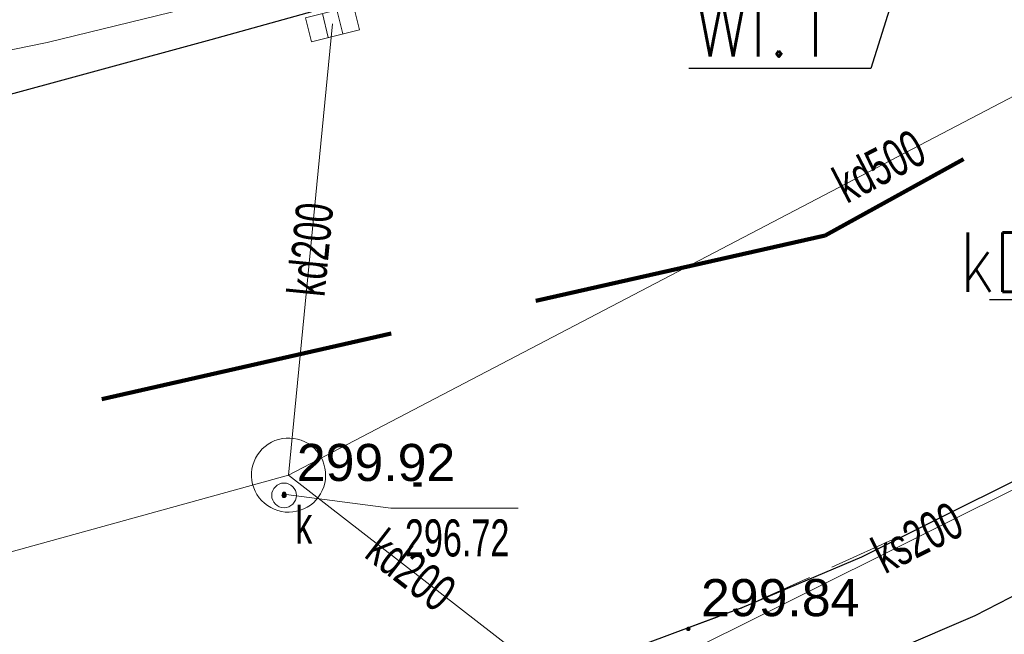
# Model space of a CAD drawing. Header units: metres. Extents: x 6567444 to 13135881, y 5574237 to 11149086.
# Tile 70 of 191: x 6567891 to 6567911, y 5574359 to 5574372. Entities that reach past the tile are written whole.
import ezdxf
from ezdxf import colors
from ezdxf.entities.mleader import LeaderData, LeaderLine
from ezdxf.enums import TextEntityAlignment as Align
from ezdxf.math import Vec2, Vec3

# ---------------------------------------------------------------- set-up
doc = ezdxf.new("R2010")
doc.units = ezdxf.units.M
for name, pattern in [('2.0_1.0', [3, 2, -1]), ('L_0_04', [1.5, 1, -0.5]), ('L_0_06', [2, 1.5, -0.5])]:
    doc.linetypes.add(name, pattern=pattern)
for name, color, linetype, lineweight in [('_TT_KAN_D_Opis_PKT_I', 7, 'Continuous', 30), ('_TT_WOD_Opis_PKT_I', 7, 'Continuous', 30), ('GES_InneUrzadzeniaTowarzyszace', 7, 'Continuous', 18), ('GES_InneUrzadzeniaTowarzyszace_P', 7, 'Continuous', 18), ('GES_PrzewodKanalizacyjny', 36, 'Continuous', 18), ('GES_PrzewodWodociagowy', 5, 'Continuous', 18), ('GES_Rzedna', 7, 'Continuous', 18), ('GES_UrzadzeniaSiecKanalizacyjna_P', 7, 'Continuous', 18), ('OT_Komunikacja', 7, 'Continuous', 18), ('OTRS', 7, 'Continuous', 13), ('OTRS_O', 7, 'Continuous', 20), ('Z_ZAKRES', 214, 'Continuous', 90)]:
    doc.layers.add(name, color=color, linetype=linetype, lineweight=lineweight)
doc.layers.add('FORMA - Arch 01 - PZT 1 Strefy', color=7, linetype='Continuous')
doc.styles.add('BDOT', font='arial.ttf', dxfattribs={"width": 0.9})
doc.styles.add('ROMANS', font='romans.shx', dxfattribs={"width": 0.9})
doc.styles.get("Standard").update_dxf_attribs({"font": 'arial.ttf'})
doc.dimstyles.new('ISO-25', dxfattribs={"dimtxt": 2.5, "dimasz": 2.5, "dimexe": 1.25, "dimexo": 0.625, "dimtad": 1, "dimtxsty": 'Standard', "dimcen": 2.5, "dimadec": 0, "dimazin": 0, "dimtfac": 1, "dimtmove": 0, "dimatfit": 3, "dimfxl": 1, "dimarcsym": 0})
pattern_1 = [(45, (0, 0), (-0.265165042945, 0.265165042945), [])]

# ---------------------------------------------------------------- blocks, each defined once
blk = doc.blocks.new('other_SUPW_O')
at = {"color": 0, "linetype": 'Continuous', "lineweight": 18}
blk.add_circle((0, 0), 0.5, dxfattribs=at)
blk = doc.blocks.new('other_SUPS01_05')
at = {"linetype": 'Continuous', "lineweight": 13}
blk.add_hatch(color=0, dxfattribs=at).paths.add_polyline_path([(0, -0.091, 1), (0, 0.091, 1)])
at = {"color": 0, "linetype": 'Continuous', "lineweight": 13}
blk.add_circle((0, 0), 0.0906, dxfattribs=at)
blk = doc.blocks.new('other_SUKK')
at = {"color": 0, "linetype": 'Continuous', "lineweight": 18, "flags": 128}
blk.add_lwpolyline([(1, 0.5), (1, -0.5), (-1, -0.5), (-1, 0.5), (1, 0.5)], close=True, dxfattribs=at)
for points in [[(-0.3, 0.5), (-0.3, -0.5)], [(0.3, 0.5), (0.3, -0.5)]]:
    blk.add_lwpolyline(points, dxfattribs=at)
blk = doc.blocks.new('OTRS')
at = {"layer": 'OTRS', "color": 0, "lineweight": -3, "const_width": 0.09}
blk.add_lwpolyline([(-0.045, 0, 1), (0.045, 0, 1)], format="xyb", close=True, dxfattribs=at)
at = {"layer": 'OTRS_O', "color": 0, "style": 'BDOT'}
blk.add_attdef('RZEDNA', (0.514, 0.515), '', height=1.5, dxfattribs=at)
blk = doc.blocks.new('_MDCP')
at = {"layer": 'GES_InneUrzadzeniaTowarzyszace', "color": 36, "linetype": 'Continuous', "lineweight": 18, "flags": 128}
blk.add_lwpolyline([(6567896.392, 5574361.723), (6567896.316, 5574361.734), (6567896.241, 5574361.753), (6567896.168, 5574361.779), (6567896.099, 5574361.813), (6567896.033, 5574361.854), (6567895.972, 5574361.901), (6567895.916, 5574361.954), (6567895.866, 5574362.013), (6567895.822, 5574362.076), (6567895.785, 5574362.144), (6567895.755, 5574362.215), (6567895.732, 5574362.289), (6567895.718, 5574362.364), (6567895.711, 5574362.441), (6567895.712, 5574362.519), (6567895.721, 5574362.595), (6567895.737, 5574362.671), (6567895.762, 5574362.744), (6567895.794, 5574362.814), (6567895.832, 5574362.881), (6567895.878, 5574362.943), (6567895.93, 5574363.001), (6567895.987, 5574363.052), (6567896.049, 5574363.098), (6567896.116, 5574363.137), (6567896.186, 5574363.169), (6567896.26, 5574363.193), (6567896.335, 5574363.21), (6567896.412, 5574363.219), (6567896.489, 5574363.22), (6567896.566, 5574363.213), (6567896.642, 5574363.198), (6567896.716, 5574363.175), (6567896.787, 5574363.145), (6567896.854, 5574363.108), (6567896.918, 5574363.064), (6567896.977, 5574363.014), (6567897.03, 5574362.958), (6567897.077, 5574362.897), (6567897.117, 5574362.831), (6567897.151, 5574362.762), (6567897.177, 5574362.689), (6567897.196, 5574362.614), (6567897.207, 5574362.538), (6567897.21, 5574362.461), (6567897.205, 5574362.384), (6567897.192, 5574362.307), (6567897.171, 5574362.233), (6567897.143, 5574362.161), (6567897.108, 5574362.092), (6567897.066, 5574362.028), (6567897.017, 5574361.968), (6567896.962, 5574361.913), (6567896.902, 5574361.865), (6567896.838, 5574361.822), (6567896.769, 5574361.787), (6567896.697, 5574361.759), (6567896.623, 5574361.738), (6567896.547, 5574361.725), (6567896.47, 5574361.72)], close=True, dxfattribs=at)
at = {"layer": 'GES_PrzewodKanalizacyjny', "color": 36, "linetype": 'Continuous', "lineweight": 18, "flags": 128}
for points in [[(6567896.46, 5574362.471), (6567920.36, 5574374.97)], [(6567897.35, 5574371.6), (6567896.46, 5574362.471)], [(6567898.83, 5574356.05), (6567919.53, 5574366.37)], [(6567877.57, 5574357.25), (6567896.46, 5574362.471)], [(6567896.46, 5574362.471), (6567901.42, 5574358.62)]]:
    blk.add_lwpolyline(points, dxfattribs=at)
at = {"layer": 'GES_PrzewodWodociagowy', "color": 5, "linetype": 'Continuous', "lineweight": 18, "flags": 128}
for points in [[(6567864.76, 5574364.5), (6567865.26, 5574364.62), (6567879.87, 5574368.83), (6567891.58, 5574371.22), (6567903.6, 5574374.16), (6567920.8, 5574381.71), (6567923.69, 5574383.53), (6567926.2, 5574385.12), (6567936.27, 5574396.34), (6567944.17, 5574409.92), (6567946.48, 5574417.99), (6567947.71, 5574422.27), (6567948.92, 5574431.23), (6567949.41, 5574434.92), (6567949.29, 5574441.41), (6567946.5, 5574458.89), (6567955.88, 5574460.77), (6567952.53, 5574481.02), (6567952.22, 5574482.27), (6567948.28, 5574498.02), (6567947.93, 5574497.92), (6567937.17, 5574495.79)], [(6567864.76, 5574364.5), (6567865.26, 5574364.62), (6567879.87, 5574368.83), (6567891.58, 5574371.22), (6567903.6, 5574374.16), (6567920.8, 5574381.71), (6567923.69, 5574383.53), (6567926.2, 5574385.12), (6567936.27, 5574396.34), (6567944.17, 5574409.92), (6567946.48, 5574417.99), (6567947.71, 5574422.27), (6567948.92, 5574431.23), (6567949.41, 5574434.92), (6567949.29, 5574441.41), (6567946.5, 5574458.89), (6567955.88, 5574460.77), (6567952.53, 5574481.02), (6567952.22, 5574482.27), (6567948.28, 5574498.02), (6567947.93, 5574497.92), (6567937.17, 5574495.79)], [(6567864.76, 5574364.5), (6567865.26, 5574364.62), (6567879.87, 5574368.83), (6567891.58, 5574371.22), (6567903.6, 5574374.16), (6567920.8, 5574381.71), (6567923.69, 5574383.53), (6567926.7, 5574385.54)]]:
    blk.add_lwpolyline(points, dxfattribs=at)
at = {"layer": 'GES_Rzedna', "color": 7, "linetype": 'Continuous', "lineweight": 13, "flags": 128}
blk.add_lwpolyline([(6567901.106, 5574361.799), (6567898.528, 5574361.799), (6567896.411, 5574362.079)], dxfattribs=at)
at = {"layer": 'OT_Komunikacja', "color": 7, "linetype": 'Continuous', "lineweight": 25, "flags": 128}
for points in [[(6567946.829, 5574396.401), (6567945.062, 5574393.494), (6567943.667, 5574391.188), (6567941.714, 5574388.428), (6567939.717, 5574385.726), (6567938.499, 5574384.155), (6567936.766, 5574382.158), (6567934.651, 5574379.867), (6567932.034, 5574377.144), (6567929.626, 5574374.868), (6567927.159, 5574372.769), (6567924.721, 5574370.845), (6567920.178, 5574367.514), (6567919.163, 5574366.875), (6567917.209, 5574365.668), (6567912.846, 5574363.203), (6567908.053, 5574360.812), (6567905.63, 5574359.784), (6567900.842, 5574357.997)], [(6567936.744, 5574396.084), (6567934.465, 5574393.243), (6567932.327, 5574390.844), (6567928.971, 5574387.543), (6567926.768, 5574385.598), (6567925.032, 5574384.195), (6567923.337, 5574382.935), (6567920.797, 5574381.179), (6567917.606, 5574379.366), (6567914.527, 5574377.737), (6567911.816, 5574376.502), (6567909.558, 5574375.579), (6567907.269, 5574374.816), (6567903.606, 5574373.672), (6567899.382, 5574372.528), (6567894.891, 5574371.274), (6567878.894, 5574366.917), (6567867.949, 5574363.87), (6567863.154, 5574362.61)], [(6567900.842, 5574357.997), (6567904.405, 5574358.151), (6567907.065, 5574358.223), (6567910.349, 5574359.631), (6567915.069, 5574362.055), (6567916.996, 5574363.184), (6567917.897, 5574364.663), (6567918.799, 5574366.142), (6567919.163, 5574366.875)]]:
    blk.add_lwpolyline(points, dxfattribs=at)
at = {"layer": 'OT_Komunikacja', "color": 7, "linetype": 'L_0_04', "lineweight": 18, "flags": 128}
blk.add_lwpolyline([(6567947.515, 5574455.698), (6567948.396, 5574450.424), (6567948.648, 5574448.732), (6567948.975, 5574446.476), (6567949.265, 5574444.281), (6567949.478, 5574440.508), (6567949.478, 5574438.827), (6567949.548, 5574436.345), (6567949.466, 5574434.494), (6567949.331, 5574431.506), (6567949.013, 5574428.567), (6567948.397, 5574424.452), (6567947.845, 5574421.592), (6567946.958, 5574417.848), (6567946.194, 5574415.206), (6567944.955, 5574411.463), (6567944.22, 5574409.565), (6567943.335, 5574407.431), (6567941.896, 5574404.446), (6567940.723, 5574402.331), (6567939.781, 5574400.677), (6567938.516, 5574398.665), (6567936.744, 5574396.084), (6567934.465, 5574393.243), (6567932.327, 5574390.844), (6567928.971, 5574387.543), (6567926.7, 5574385.54), (6567925.032, 5574384.195), (6567923.337, 5574382.935), (6567920.797, 5574381.179), (6567917.606, 5574379.366), (6567914.527, 5574377.737), (6567911.816, 5574376.502), (6567909.558, 5574375.579), (6567907.269, 5574374.816), (6567903.606, 5574373.672), (6567899.382, 5574372.528), (6567894.891, 5574371.274), (6567878.894, 5574366.917), (6567867.949, 5574363.87), (6567863.154, 5574362.61), (6567857.11, 5574361.35), (6567856.863, 5574364.456), (6567856.582, 5574368.039), (6567856.09, 5574372.83), (6567857, 5574372.9), (6567856.31, 5574378.9), (6567855.79, 5574382.87), (6567855.18, 5574386.83), (6567854.51, 5574390.76), (6567853.78, 5574394.71), (6567853.05, 5574398.63), (6567852.19, 5574402.6), (6567849.76, 5574413.26), (6567849.89, 5574414.22), (6567851.83, 5574414.67), (6567851.37, 5574416.66), (6567854.58, 5574417.42), (6567850.88, 5574432.39), (6567845.96, 5574431.22), (6567840.92, 5574450.67), (6567838.96, 5574456.25), (6567831.07, 5574490.06), (6567830.27, 5574495.98), (6567829, 5574501.83), (6567827.92, 5574506.7), (6567826.86, 5574511.56), (6567826.08, 5574515.52), (6567825.4, 5574519.47), (6567824.95, 5574522.44), (6567824.5, 5574526.43), (6567824.25, 5574529.43), (6567824.08, 5574532.42), (6567824.01, 5574536.4), (6567824.25, 5574539.41), (6567825.44, 5574545.29), (6567826.09, 5574547.18), (6567826.92, 5574548.98), (6567827.87, 5574550.71), (6567829, 5574552.37), (6567849.24, 5574556.86), (6567847.84, 5574562.43), (6567850.42, 5574563.07), (6567851, 5574562.82), (6567857.08, 5574558.64), (6567878.36, 5574563.51), (6567907.32, 5574570.28), (6567907.73, 5574567.88), (6567878.94, 5574561.2), (6567857.62, 5574556.33), (6567833.07, 5574550.68), (6567832.17, 5574550.48), (6567830.79, 5574549.8), (6567829.67, 5574548.79), (6567828.68, 5574547.02), (6567827.68, 5574544.22), (6567827.06, 5574541.37), (6567826.61, 5574538.33), (6567826.47, 5574535.3), (6567826.62, 5574531.27), (6567826.93, 5574527.32), (6567827.29, 5574523.8), (6567827.81, 5574520.34), (6567828.64, 5574515.44), (6567829.22, 5574512.47), (6567831.34, 5574502.7), (6567832, 5574502.04), (6567832.86, 5574501.86), (6567835.48, 5574490.39), (6567838.69, 5574476.72), (6567840.94, 5574477.22), (6567842.1, 5574472.29), (6567839.84, 5574471.76), (6567843.24, 5574457.14), (6567846.41, 5574443.89), (6567846.82, 5574442.27), (6567847.04, 5574441.61), (6567847.42, 5574441.08), (6567847.97, 5574440.71), (6567848.63, 5574440.56), (6567849.32, 5574440.61), (6567851.19, 5574441.04), (6567854.02, 5574429.39), (6567857.72, 5574414.07), (6567855.38, 5574413.53), (6567854.43, 5574412.7), (6567853.63, 5574411.68), (6567853.17, 5574410.72), (6567853.12, 5574409.71), (6567854.26, 5574404.84), (6567855.51, 5574399), (6567857.01, 5574391.2), (6567857.79, 5574386.18), (6567858.35, 5574382.21), (6567859.02, 5574377.27), (6567859.909, 5574368.887), (6567860.055, 5574367.78), (6567860.402, 5574366.895), (6567861.348, 5574365.757), (6567862.743, 5574365.112), (6567863.812, 5574364.983), (6567864.873, 5574365.082), (6567875.385, 5574368.045), (6567887.169, 5574371.344), (6567894.86, 5574373.433), (6567904.193, 5574375.979), (6567909.986, 5574377.842), (6567913.714, 5574379.575), (6567916.29, 5574380.93), (6567919.833, 5574382.929), (6567921.94, 5574384.465), (6567924.837, 5574386.597), (6567926.974, 5574388.488), (6567928.91, 5574390.273), (6567932.797, 5574394.443), (6567936.263, 5574399.014), (6567938.789, 5574403.047), (6567940.719, 5574406.619), (6567942.6, 5574410.97), (6567944.237, 5574415.951), (6567945.095, 5574418.932), (6567946.005, 5574422.667), (6567946.916, 5574428.255), (6567947.357, 5574433.537), (6567947.446, 5574438.626), (6567947.184, 5574444.294), (6567946.685, 5574448.233), (6567946.054, 5574452.175), (6567945.029, 5574458.386), (6567942.856, 5574469.729), (6567945.871, 5574465.435)], close=True, dxfattribs=at)
at = {"layer": 'OT_Komunikacja', "color": 7, "linetype": 'L_0_06', "lineweight": 18, "flags": 128}
blk.add_lwpolyline([(6567905.63, 5574359.784), (6567909.495, 5574361.531), (6567912.846, 5574363.203), (6567916.13, 5574365.059), (6567919.163, 5574366.875), (6567916.996, 5574363.184), (6567915.069, 5574362.055), (6567912.391, 5574360.68), (6567910.349, 5574359.631), (6567907.065, 5574358.223), (6567900.842, 5574357.997)], close=True, dxfattribs=at)
at = {"layer": 'Z_ZAKRES', "linetype": '2.0_1.0', "lineweight": 140, "ltscale": 3}
blk.add_lwpolyline([(6567820.407, 5574555.719), (6567847.232, 5574561.997), (6567929.356, 5574581.206), (6567956.443, 5574443.911), (6567955.827, 5574425.481), (6567951.015, 5574407.07), (6567933.777, 5574381.866), (6567907.312, 5574367.318), (6567855.739, 5574355.65), (6567852.582, 5574378.747), (6567848.105, 5574411.572), (6567841.693, 5574438.994), (6567818.946, 5574517.253)], close=True, dxfattribs=at)
at = {"layer": 'GES_InneUrzadzeniaTowarzyszace_P', "linetype": 'Continuous', "xscale": 0.5, "yscale": 0.5, "zscale": 0.5}
blk.add_blockref('other_SUPW_O', (6567896.37, 5574362.06), dxfattribs=at)
at = {"layer": 'GES_Rzedna', "color": 36, "linetype": 'Continuous', "xscale": 0.5, "yscale": 0.5, "zscale": 0.5}
blk.add_blockref('other_SUPS01_05', (6567896.37, 5574362.06), dxfattribs=at)
at = {"layer": 'GES_UrzadzeniaSiecKanalizacyjna_P', "color": 36, "linetype": 'Continuous', "xscale": 0.5, "yscale": 0.5, "zscale": 0.5, "rotation": 14.02522823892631}
blk.add_blockref('other_SUKK', (6567897.35, 5574371.6), dxfattribs=at)
at = {"layer": 'OTRS', "xscale": 0.5, "yscale": 0.5, "zscale": 0.5}
for p, values in [((6567896.371, 5574362.094, 299.921), {'RZEDNA': '299.92'}), ((6567904.547, 5574359.36, 299.835), {'RZEDNA': '299.84'})]:
    blk.add_blockref('OTRS', p, dxfattribs=at).add_auto_attribs(values)
at = {"layer": 'GES_InneUrzadzeniaTowarzyszace_P', "color": 7, "lineweight": 15, "width": 0.66}
blk.add_text('k', height=0.75, dxfattribs=at).set_placement((6567896.595, 5574361.835), align=Align.TOP_LEFT)
at = {"layer": 'GES_PrzewodKanalizacyjny', "color": 36, "lineweight": 15, "width": 0.66}
for s, rotation, p in [('kd500', -332.4, (6567908.41, 5574368.72)), ('kd200', -275.6, (6567896.905, 5574367.035)), ('ks200', -333.5, (6567909.18, 5574361.21)), ('kd200', -37.8, (6567898.94, 5574360.546))]:
    blk.add_text(s, height=0.75, rotation=rotation, dxfattribs=at).set_placement(p, align=Align.MIDDLE_CENTER)
at = {"layer": 'GES_Rzedna', "color": 36, "lineweight": 15, "width": 0.66}
for s, p in [('  -', (6567898.567, 5574362.742)), ('296.72', (6567898.813, 5574361.575))]:
    blk.add_text(s, height=0.75, dxfattribs=at).set_placement(p, align=Align.TOP_LEFT)
blk = doc.blocks.new('PR1183 Chorzów Metalowców V09_TT')
at = {"layer": 'FORMA - Arch 01 - PZT 1 Strefy', "linetype": 'Continuous', "lineweight": 0, "true_color": 0x577933}
h = blk.add_hatch(dxfattribs=at)
h.set_pattern_fill('ANSI31', color=77, scale=3, style=0)
h.set_pattern_definition(pattern_1)
h.paths.add_polyline_path([(6567874.014, 5574368.787), (6567903.73, 5574375.51), (6567926.87, 5574388.23), (6567941.769, 5574410.008), (6567945.87, 5574425.68), (6567946.274, 5574437.791), (6567944.961, 5574438.318), (6567943.09, 5574447.025), (6567939.696, 5574458.048), (6567938.856, 5574457.187), (6567945.454, 5574426.488), (6567940.566, 5574425.437), (6567942.208, 5574417.794, -0.198349), (6567940.833, 5574410.263), (6567926.815, 5574389.768), (6567903.433, 5574376.914), (6567873.643, 5574370.512)])
at = {"layer": 'FORMA - Arch 01 - PZT 1 Strefy', "linetype": 'Continuous', "lineweight": 0, "true_color": 0x606060}
h = blk.add_hatch(dxfattribs=at)
h.set_pattern_fill('ANSI31', color=251, scale=3, style=0)
h.set_pattern_definition(pattern_1)
h.paths.add_polyline_path([(6567871.897, 5574368.332), (6567874.014, 5574368.787), (6567873.643, 5574370.512), (6567903.422, 5574376.912), (6567909.835, 5574380.437), (6567906.331, 5574396.74), (6567901.444, 5574395.69), (6567900.638, 5574399.438, 0.414214), (6567899.925, 5574399.899), (6567899.749, 5574399.861), (6567903.66, 5574381.663), (6567879.003, 5574376.364), (6567879.525, 5574373.939), (6567879.51, 5574373.936), (6567873.199, 5574372.58), (6567872.678, 5574375.004), (6567872.546, 5574374.976), (6567856.579, 5574449.269), (6567867.702, 5574451.66), (6567867.644, 5574451.942), (6567854.542, 5574449.228), (6567857.367, 5574436.081), (6567857.331, 5574436.103), (6567866.955, 5574391.323), (6567867.301, 5574389.716), (6567869.023, 5574381.702), (6567871.013, 5574372.442), (6567871.082, 5574372.125), (6567871.526, 5574370.057)])
blk = doc.blocks.new('GE.I.6640.1.468.2024_MDCP_dodatkowe pomiary_12.03.2026')
at = {"layer": 'GES_InneUrzadzeniaTowarzyszace', "color": 36, "linetype": 'Continuous', "lineweight": 18, "flags": 128}
blk.add_lwpolyline([(6567896.392, 5574361.723), (6567896.316, 5574361.734), (6567896.241, 5574361.753), (6567896.168, 5574361.779), (6567896.099, 5574361.813), (6567896.033, 5574361.854), (6567895.972, 5574361.901), (6567895.916, 5574361.954), (6567895.866, 5574362.013), (6567895.822, 5574362.076), (6567895.785, 5574362.144), (6567895.755, 5574362.215), (6567895.732, 5574362.289), (6567895.718, 5574362.364), (6567895.711, 5574362.441), (6567895.712, 5574362.519), (6567895.721, 5574362.595), (6567895.737, 5574362.671), (6567895.762, 5574362.744), (6567895.794, 5574362.814), (6567895.832, 5574362.881), (6567895.878, 5574362.943), (6567895.93, 5574363.001), (6567895.987, 5574363.052), (6567896.049, 5574363.098), (6567896.116, 5574363.137), (6567896.186, 5574363.169), (6567896.26, 5574363.193), (6567896.335, 5574363.21), (6567896.412, 5574363.219), (6567896.489, 5574363.22), (6567896.566, 5574363.213), (6567896.642, 5574363.198), (6567896.716, 5574363.175), (6567896.787, 5574363.145), (6567896.854, 5574363.108), (6567896.918, 5574363.064), (6567896.977, 5574363.014), (6567897.03, 5574362.958), (6567897.077, 5574362.897), (6567897.117, 5574362.831), (6567897.151, 5574362.762), (6567897.177, 5574362.689), (6567897.196, 5574362.614), (6567897.207, 5574362.538), (6567897.21, 5574362.461), (6567897.205, 5574362.384), (6567897.192, 5574362.307), (6567897.171, 5574362.233), (6567897.143, 5574362.161), (6567897.108, 5574362.092), (6567897.066, 5574362.028), (6567897.017, 5574361.968), (6567896.962, 5574361.913), (6567896.902, 5574361.865), (6567896.838, 5574361.822), (6567896.769, 5574361.787), (6567896.697, 5574361.759), (6567896.623, 5574361.738), (6567896.547, 5574361.725), (6567896.47, 5574361.72)], close=True, dxfattribs=at)
at = {"layer": 'GES_PrzewodKanalizacyjny', "color": 36, "linetype": 'Continuous', "lineweight": 18, "flags": 128}
for points in [[(6567896.46, 5574362.471), (6567920.36, 5574374.97)], [(6567897.35, 5574371.6), (6567896.46, 5574362.471)], [(6567898.83, 5574356.05), (6567919.53, 5574366.37)], [(6567877.57, 5574357.25), (6567896.46, 5574362.471)], [(6567896.46, 5574362.471), (6567901.42, 5574358.62)]]:
    blk.add_lwpolyline(points, dxfattribs=at)
at = {"layer": 'GES_PrzewodWodociagowy', "color": 5, "linetype": 'Continuous', "lineweight": 18, "flags": 128}
for points in [[(6567864.76, 5574364.5), (6567865.26, 5574364.62), (6567879.87, 5574368.83), (6567891.58, 5574371.22), (6567903.6, 5574374.16), (6567920.8, 5574381.71), (6567923.69, 5574383.53), (6567926.2, 5574385.12), (6567936.27, 5574396.34), (6567944.17, 5574409.92), (6567946.48, 5574417.99), (6567947.71, 5574422.27), (6567948.92, 5574431.23), (6567949.41, 5574434.92), (6567949.29, 5574441.41), (6567946.5, 5574458.89), (6567955.88, 5574460.77), (6567952.53, 5574481.02), (6567952.22, 5574482.27), (6567948.28, 5574498.02), (6567947.93, 5574497.92), (6567937.17, 5574495.79)], [(6567864.76, 5574364.5), (6567865.26, 5574364.62), (6567879.87, 5574368.83), (6567891.58, 5574371.22), (6567903.6, 5574374.16), (6567920.8, 5574381.71), (6567923.69, 5574383.53), (6567926.2, 5574385.12), (6567936.27, 5574396.34), (6567944.17, 5574409.92), (6567946.48, 5574417.99), (6567947.71, 5574422.27), (6567948.92, 5574431.23), (6567949.41, 5574434.92), (6567949.29, 5574441.41), (6567946.5, 5574458.89), (6567955.88, 5574460.77), (6567952.53, 5574481.02), (6567952.22, 5574482.27), (6567948.28, 5574498.02), (6567947.93, 5574497.92), (6567937.17, 5574495.79)], [(6567864.76, 5574364.5), (6567865.26, 5574364.62), (6567879.87, 5574368.83), (6567891.58, 5574371.22), (6567903.6, 5574374.16), (6567920.8, 5574381.71), (6567923.69, 5574383.53), (6567926.7, 5574385.54)]]:
    blk.add_lwpolyline(points, dxfattribs=at)
at = {"layer": 'GES_Rzedna', "color": 7, "linetype": 'Continuous', "lineweight": 13, "flags": 128}
blk.add_lwpolyline([(6567901.106, 5574361.799), (6567898.528, 5574361.799), (6567896.411, 5574362.079)], dxfattribs=at)
at = {"layer": 'OT_Komunikacja', "color": 7, "linetype": 'Continuous', "lineweight": 25, "flags": 128}
for points in [[(6567946.829, 5574396.401), (6567945.062, 5574393.494), (6567943.667, 5574391.188), (6567941.714, 5574388.428), (6567939.717, 5574385.726), (6567938.499, 5574384.155), (6567936.766, 5574382.158), (6567934.651, 5574379.867), (6567932.034, 5574377.144), (6567929.626, 5574374.868), (6567927.159, 5574372.769), (6567924.721, 5574370.845), (6567920.178, 5574367.514), (6567919.163, 5574366.875), (6567917.209, 5574365.668), (6567912.846, 5574363.203), (6567908.053, 5574360.812), (6567905.63, 5574359.784), (6567900.842, 5574357.997)], [(6567936.744, 5574396.084), (6567934.465, 5574393.243), (6567932.327, 5574390.844), (6567928.971, 5574387.543), (6567926.768, 5574385.598), (6567925.032, 5574384.195), (6567923.337, 5574382.935), (6567920.797, 5574381.179), (6567917.606, 5574379.366), (6567914.527, 5574377.737), (6567911.816, 5574376.502), (6567909.558, 5574375.579), (6567907.269, 5574374.816), (6567903.606, 5574373.672), (6567899.382, 5574372.528), (6567894.891, 5574371.274), (6567878.894, 5574366.917), (6567867.949, 5574363.87), (6567863.154, 5574362.61)], [(6567900.842, 5574357.997), (6567904.405, 5574358.151), (6567907.065, 5574358.223), (6567910.349, 5574359.631), (6567915.069, 5574362.055), (6567916.996, 5574363.184), (6567917.897, 5574364.663), (6567918.799, 5574366.142), (6567919.163, 5574366.875)]]:
    blk.add_lwpolyline(points, dxfattribs=at)
at = {"layer": 'OT_Komunikacja', "color": 7, "linetype": 'L_0_04', "lineweight": 18, "flags": 128}
blk.add_lwpolyline([(6567947.515, 5574455.698), (6567948.396, 5574450.424), (6567948.648, 5574448.732), (6567948.975, 5574446.476), (6567949.265, 5574444.281), (6567949.478, 5574440.508), (6567949.478, 5574438.827), (6567949.548, 5574436.345), (6567949.466, 5574434.494), (6567949.331, 5574431.506), (6567949.013, 5574428.567), (6567948.397, 5574424.452), (6567947.845, 5574421.592), (6567946.958, 5574417.848), (6567946.194, 5574415.206), (6567944.955, 5574411.463), (6567944.22, 5574409.565), (6567943.335, 5574407.431), (6567941.896, 5574404.446), (6567940.723, 5574402.331), (6567939.781, 5574400.677), (6567938.516, 5574398.665), (6567936.744, 5574396.084), (6567934.465, 5574393.243), (6567932.327, 5574390.844), (6567928.971, 5574387.543), (6567926.7, 5574385.54), (6567925.032, 5574384.195), (6567923.337, 5574382.935), (6567920.797, 5574381.179), (6567917.606, 5574379.366), (6567914.527, 5574377.737), (6567911.816, 5574376.502), (6567909.558, 5574375.579), (6567907.269, 5574374.816), (6567903.606, 5574373.672), (6567899.382, 5574372.528), (6567894.891, 5574371.274), (6567878.894, 5574366.917), (6567867.949, 5574363.87), (6567863.154, 5574362.61), (6567857.11, 5574361.35), (6567856.863, 5574364.456), (6567856.582, 5574368.039), (6567856.09, 5574372.83), (6567857, 5574372.9), (6567856.31, 5574378.9), (6567855.79, 5574382.87), (6567855.18, 5574386.83), (6567854.51, 5574390.76), (6567853.78, 5574394.71), (6567853.05, 5574398.63), (6567852.19, 5574402.6), (6567849.76, 5574413.26), (6567849.89, 5574414.22), (6567851.83, 5574414.67), (6567851.37, 5574416.66), (6567854.58, 5574417.42), (6567850.88, 5574432.39), (6567845.96, 5574431.22), (6567840.92, 5574450.67), (6567838.96, 5574456.25), (6567831.07, 5574490.06), (6567830.27, 5574495.98), (6567829, 5574501.83), (6567827.92, 5574506.7), (6567826.86, 5574511.56), (6567826.08, 5574515.52), (6567825.4, 5574519.47), (6567824.95, 5574522.44), (6567824.5, 5574526.43), (6567824.25, 5574529.43), (6567824.08, 5574532.42), (6567824.01, 5574536.4), (6567824.25, 5574539.41), (6567825.44, 5574545.29), (6567826.09, 5574547.18), (6567826.92, 5574548.98), (6567827.87, 5574550.71), (6567829, 5574552.37), (6567849.24, 5574556.86), (6567847.84, 5574562.43), (6567850.42, 5574563.07), (6567851, 5574562.82), (6567857.08, 5574558.64), (6567878.36, 5574563.51), (6567907.32, 5574570.28), (6567907.73, 5574567.88), (6567878.94, 5574561.2), (6567857.62, 5574556.33), (6567833.07, 5574550.68), (6567832.17, 5574550.48), (6567830.79, 5574549.8), (6567829.67, 5574548.79), (6567828.68, 5574547.02), (6567827.68, 5574544.22), (6567827.06, 5574541.37), (6567826.61, 5574538.33), (6567826.47, 5574535.3), (6567826.62, 5574531.27), (6567826.93, 5574527.32), (6567827.29, 5574523.8), (6567827.81, 5574520.34), (6567828.64, 5574515.44), (6567829.22, 5574512.47), (6567831.34, 5574502.7), (6567832, 5574502.04), (6567832.86, 5574501.86), (6567835.48, 5574490.39), (6567838.69, 5574476.72), (6567840.94, 5574477.22), (6567842.1, 5574472.29), (6567839.84, 5574471.76), (6567843.24, 5574457.14), (6567846.41, 5574443.89), (6567846.82, 5574442.27), (6567847.04, 5574441.61), (6567847.42, 5574441.08), (6567847.97, 5574440.71), (6567848.63, 5574440.56), (6567849.32, 5574440.61), (6567851.19, 5574441.04), (6567854.02, 5574429.39), (6567857.72, 5574414.07), (6567855.38, 5574413.53), (6567854.43, 5574412.7), (6567853.63, 5574411.68), (6567853.17, 5574410.72), (6567853.12, 5574409.71), (6567854.26, 5574404.84), (6567855.51, 5574399), (6567857.01, 5574391.2), (6567857.79, 5574386.18), (6567858.35, 5574382.21), (6567859.02, 5574377.27), (6567859.909, 5574368.887), (6567860.055, 5574367.78), (6567860.402, 5574366.895), (6567861.348, 5574365.757), (6567862.743, 5574365.112), (6567863.812, 5574364.983), (6567864.873, 5574365.082), (6567875.385, 5574368.045), (6567887.169, 5574371.344), (6567894.86, 5574373.433), (6567904.193, 5574375.979), (6567909.986, 5574377.842), (6567913.714, 5574379.575), (6567916.29, 5574380.93), (6567919.833, 5574382.929), (6567921.94, 5574384.465), (6567924.837, 5574386.597), (6567926.974, 5574388.488), (6567928.91, 5574390.273), (6567932.797, 5574394.443), (6567936.263, 5574399.014), (6567938.789, 5574403.047), (6567940.719, 5574406.619), (6567942.6, 5574410.97), (6567944.237, 5574415.951), (6567945.095, 5574418.932), (6567946.005, 5574422.667), (6567946.916, 5574428.255), (6567947.357, 5574433.537), (6567947.446, 5574438.626), (6567947.184, 5574444.294), (6567946.685, 5574448.233), (6567946.054, 5574452.175), (6567945.029, 5574458.386), (6567942.856, 5574469.729), (6567945.871, 5574465.435)], close=True, dxfattribs=at)
at = {"layer": 'OT_Komunikacja', "color": 7, "linetype": 'L_0_06', "lineweight": 18, "flags": 128}
blk.add_lwpolyline([(6567905.63, 5574359.784), (6567909.495, 5574361.531), (6567912.846, 5574363.203), (6567916.13, 5574365.059), (6567919.163, 5574366.875), (6567916.996, 5574363.184), (6567915.069, 5574362.055), (6567912.391, 5574360.68), (6567910.349, 5574359.631), (6567907.065, 5574358.223), (6567900.842, 5574357.997)], close=True, dxfattribs=at)
at = {"layer": 'Z_ZAKRES', "linetype": '2.0_1.0', "lineweight": 140, "ltscale": 3}
blk.add_lwpolyline([(6567820.407, 5574555.719), (6567847.232, 5574561.997), (6567929.356, 5574581.206), (6567956.443, 5574443.911), (6567955.827, 5574425.481), (6567951.015, 5574407.07), (6567933.777, 5574381.866), (6567907.312, 5574367.318), (6567855.739, 5574355.65), (6567852.582, 5574378.747), (6567848.105, 5574411.572), (6567841.693, 5574438.994), (6567818.946, 5574517.253)], close=True, dxfattribs=at)
at = {"layer": 'GES_InneUrzadzeniaTowarzyszace_P', "linetype": 'Continuous', "xscale": 0.5, "yscale": 0.5, "zscale": 0.5}
blk.add_blockref('other_SUPW_O', (6567896.37, 5574362.06), dxfattribs=at)
at = {"layer": 'GES_Rzedna', "color": 36, "linetype": 'Continuous', "xscale": 0.5, "yscale": 0.5, "zscale": 0.5}
blk.add_blockref('other_SUPS01_05', (6567896.37, 5574362.06), dxfattribs=at)
at = {"layer": 'GES_UrzadzeniaSiecKanalizacyjna_P', "color": 36, "linetype": 'Continuous', "xscale": 0.5, "yscale": 0.5, "zscale": 0.5, "rotation": 14.02522823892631}
blk.add_blockref('other_SUKK', (6567897.35, 5574371.6), dxfattribs=at)
at = {"layer": 'OTRS', "xscale": 0.5, "yscale": 0.5, "zscale": 0.5}
for p, values in [((6567896.371, 5574362.094, 299.921), {'RZEDNA': '299.92'}), ((6567904.547, 5574359.36, 299.835), {'RZEDNA': '299.84'})]:
    blk.add_blockref('OTRS', p, dxfattribs=at).add_auto_attribs(values)
at = {"layer": 'GES_InneUrzadzeniaTowarzyszace_P', "color": 7, "lineweight": 15, "width": 0.66}
blk.add_text('k', height=0.75, dxfattribs=at).set_placement((6567896.595, 5574361.835), align=Align.TOP_LEFT)
at = {"layer": 'GES_PrzewodKanalizacyjny', "color": 36, "lineweight": 15, "width": 0.66}
for s, rotation, p in [('kd500', -332.4, (6567908.41, 5574368.72)), ('kd200', -275.6, (6567896.905, 5574367.035)), ('ks200', -333.5, (6567909.18, 5574361.21)), ('kd200', -37.8, (6567898.94, 5574360.546))]:
    blk.add_text(s, height=0.75, rotation=rotation, dxfattribs=at).set_placement(p, align=Align.MIDDLE_CENTER)
at = {"layer": 'GES_Rzedna', "color": 36, "lineweight": 15, "width": 0.66}
for s, p in [('  -', (6567898.567, 5574362.742)), ('296.72', (6567898.813, 5574361.575))]:
    blk.add_text(s, height=0.75, dxfattribs=at).set_placement(p, align=Align.TOP_LEFT)

msp = doc.modelspace()

# ---------------------------------------------------------------- block references
at = {"layer": 'Defpoints'}
msp.add_blockref('GE.I.6640.1.468.2024_MDCP_dodatkowe pomiary_12.03.2026', (0, 0), dxfattribs=at)

# ---------------------------------------------------------------- next in the draw order: block references
msp.add_blockref('PR1183 Chorzów Metalowców V09_TT', (0, 1.25))

# ---------------------------------------------------------------- next in the draw order: block references
msp.add_blockref('_MDCP', (0, 0))

# ---------------------------------------------------------------- next in the draw order: hatches: boundary and pattern name
at = {"layer": 'FORMA - Arch 01 - PZT 1 Strefy', "linetype": 'Continuous', "lineweight": 0, "true_color": 0x577933}
h = msp.add_hatch(dxfattribs=at)
h.set_pattern_fill('ANSI31', color=77, scale=3, style=0)
h.set_pattern_definition(pattern_1)
h.paths.add_polyline_path([(6567874.014, 5574368.787), (6567903.73, 5574375.51), (6567926.87, 5574388.23), (6567941.769, 5574410.008), (6567945.87, 5574425.68), (6567946.274, 5574437.791), (6567944.961, 5574438.318), (6567943.09, 5574447.025), (6567939.696, 5574458.048), (6567938.856, 5574457.187), (6567945.454, 5574426.488), (6567940.566, 5574425.437), (6567942.208, 5574417.794, -0.198349), (6567940.833, 5574410.263), (6567926.815, 5574389.768), (6567903.433, 5574376.914), (6567873.643, 5574370.512)])
at = {"layer": 'FORMA - Arch 01 - PZT 1 Strefy', "linetype": 'Continuous', "lineweight": 0, "true_color": 0x606060}
h = msp.add_hatch(dxfattribs=at)
h.set_pattern_fill('ANSI31', color=251, scale=3, style=0)
h.set_pattern_definition(pattern_1)
h.paths.add_polyline_path([(6567871.897, 5574368.332), (6567874.014, 5574368.787), (6567873.643, 5574370.512), (6567903.422, 5574376.912), (6567909.835, 5574380.437), (6567906.331, 5574396.74), (6567901.444, 5574395.69), (6567900.638, 5574399.438, 0.414214), (6567899.925, 5574399.899), (6567899.749, 5574399.861), (6567903.66, 5574381.663), (6567879.003, 5574376.364), (6567879.525, 5574373.939), (6567879.51, 5574373.936), (6567873.199, 5574372.58), (6567872.678, 5574375.004), (6567872.546, 5574374.976), (6567856.579, 5574449.269), (6567867.702, 5574451.66), (6567867.644, 5574451.942), (6567854.542, 5574449.228), (6567857.367, 5574436.081), (6567857.331, 5574436.103), (6567866.955, 5574391.323), (6567867.301, 5574389.716), (6567869.023, 5574381.702), (6567871.013, 5574372.442), (6567871.082, 5574372.125), (6567871.526, 5574370.057)])

# ---------------------------------------------------------------- next in the draw order: texts
at = {"layer": '_TT_KAN_D_Opis_PKT_I', "insert": (6567912.34, 5574367.377), "char_height": 1.2, "attachment_point": 3, "style": 'ROMANS'}
msp.add_mtext('\\W0.8;kDI.', dxfattribs=at)

# ---------------------------------------------------------------- next in the draw order: leaders
at = {"layer": '_TT_KAN_D_Opis_PKT_I', "lineweight": 25, "annotation_type": 0, "has_hookline": 1, "hookline_direction": 1, "text_width": 2.194}
msp.add_leader([(6567920.36, 5574374.97), (6567914.46, 5574366.018), (6567913.46, 5574366.018)], dimstyle='ISO-25', override={"dimasz": 1, "dimgap": 0.625, "dimtad": 3}, dxfattribs=at)
at = {"layer": '_TT_WOD_Opis_PKT_I'}
ml = msp.add_multileader_mtext('Standard', dxfattribs=at)
ml.set_content('\\C7;WI.1', color=256, style='ROMANS')
ml.set_leader_properties(color=7, linetype='ByLayer', lineweight=25)
ml.build(insert=Vec2(0, 0))
ml.multileader.update_dxf_attribs({"text_left_attachment_type": 5, "text_right_attachment_type": 5, "dogleg_length": 0.2, "arrow_head_size": 0.5})
ctx = ml.context
ctx.base_point, ctx.char_height, ctx.arrow_head_size, ctx.landing_gap_size, ctx.plane_origin = Vec3(6567903.759, 5574370.696), 1.2, 0.5, 0.5, Vec3(6567935.625, 5574383.555)
ctx.left_attachment, ctx.right_attachment, ctx.text_align_type = 5, 5, 2
notes = []
notes.append((ctx, [(0, (1, 1, 0), (6567908.237, 5574370.696), (-1, 0), 0.2, [(0, [(6567910.259, 5574377.083)], 0, [])])]))
ctx.mtext.insert, ctx.mtext.alignment, ctx.mtext.flow_direction = Vec3(6567907.537, 5574372.136), 3, 5
for ctx, leaders in notes:
    for number, flags, end, landing, length, lines in leaders:
        leader = LeaderData()
        leader.index, (leader.has_last_leader_line, leader.has_dogleg_vector, leader.attachment_direction) = number, flags
        leader.last_leader_point, leader.dogleg_vector, leader.dogleg_length = Vec3(end), Vec3(landing), length
        for number, points, colour, breaks in lines:
            line = LeaderLine()
            line.index, line.vertices, line.color, line.breaks = number, Vec3.list(points), colors.encode_raw_color(colour), breaks
            leader.lines.append(line)
        ctx.leaders.append(leader)

doc.saveas('drawing.dxf')
